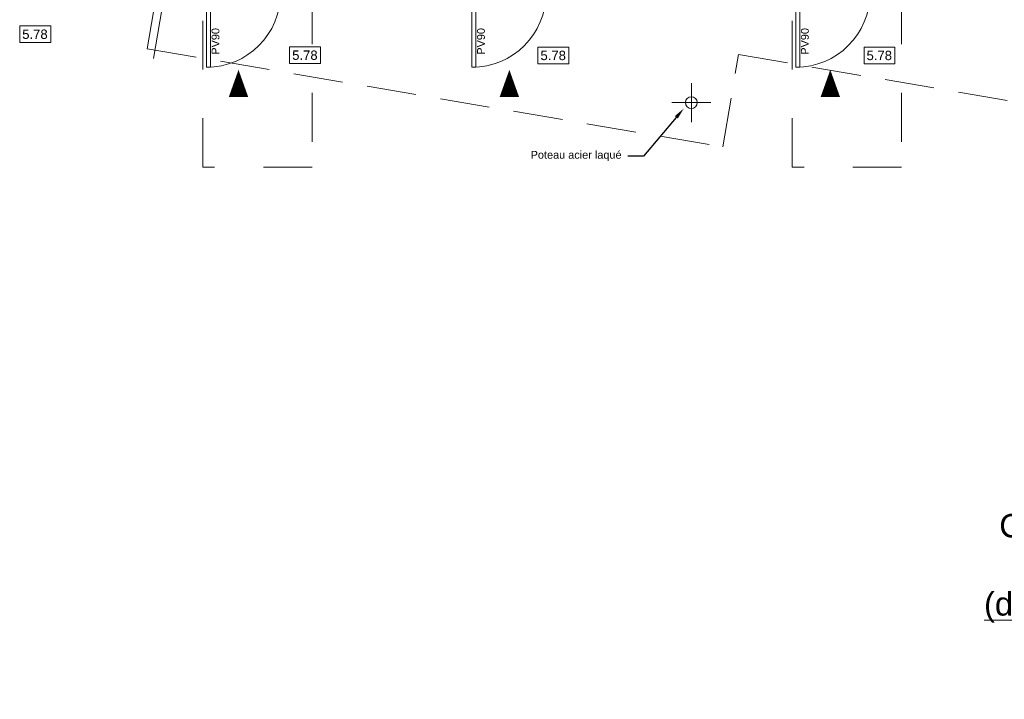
# Model space of a CAD drawing. Header units: metres. Extents: x -27451 to 793200, y -12566 to 75286.
# Tile 3 of 27: x 18875 to 31488, y 9437 to 18137. Entities that reach past the tile are written whole.
import ezdxf
from ezdxf import colors
from ezdxf.entities.mleader import LeaderData, LeaderLine
from ezdxf.math import Vec2, Vec3

# ---------------------------------------------------------------- set-up
doc = ezdxf.new("R2010")
doc.units = ezdxf.units.M
doc.header["$LTSCALE"] = 50
for name, pattern in [('AXES', [50.8, 31.75, -6.35, 6.35, -6.35]), ('INTERROMPU', [19.05, 12.7, -6.35]), ('PLURIELLE', [0.5, 0.25, -0.25])]:
    doc.linetypes.add(name, pattern=pattern)
doc.layers.get('0').update_dxf_attribs({"lineweight": 0})
for name, color, linetype, lineweight in [('O-MENUISEXT', 1, 'Continuous', 0), ('R-COT50', 7, 'Continuous', 0), ('R-TEXTE1', 7, 'Continuous', 0), ('R-TEXTE2', 1, 'Continuous', 0), ('S-AXESTR', 1, 'AXES', 0), ('S-CHARPENTE', 8, 'Continuous', 0), ('S-POUTRE', 8, 'INTERROMPU', 0)]:
    doc.layers.add(name, color=color, linetype=linetype, lineweight=lineweight)
doc.layers.add('R-ACCESSIBILITE PMR', color=7, linetype='Continuous', lineweight=0, true_color=0x8f23b3)
doc.styles.add('AAP Fort', font='swiss.ttf')

# ---------------------------------------------------------------- blocks, each defined once
blk = doc.blocks.new('Pext_90')
for points in [[(-7, 0), (-12, 0), (-12, 95), (-7, 95)], [(-102, -5), (-109, -5), (-109, 0), (-102, 0)], [(0, -5), (-7, -5), (-7, 0), (0, 0)]]:
    blk.add_lwpolyline(points, close=True)
blk.add_arc((-7, 0), 95, 90, 180)

msp = doc.modelspace()

# ---------------------------------------------------------------- linework, layer by layer
at = {"layer": 'R-ACCESSIBILITE PMR', "linetype": 'PLURIELLE', "ltscale": 50}
for points in [[(21222.57, 18449.28), (22622.57, 18449.28), (22622.57, 16249.28), (21222.57, 16249.28), (21222.57, 18449.28)], [(28772.57, 18449.28), (30172.57, 18449.28), (30172.57, 16249.28), (28772.57, 16249.28), (28772.57, 18449.28)]]:
    msp.add_lwpolyline(points, dxfattribs=at)
at = {"layer": 'R-TEXTE1'}
for points in [[(19272.31, 17844.03), (18875.43, 17844.03), (18875.43, 18056.12), (19272.31, 18056.12)], [(22730.3, 17575.69), (22333.42, 17575.69), (22333.42, 17787.78), (22730.3, 17787.78)], [(25910.8, 17572.29), (25513.92, 17572.29), (25513.92, 17784.38), (25910.8, 17784.38)], [(30087.82, 17572.29), (29690.94, 17572.29), (29690.94, 17784.38), (30087.82, 17784.38)]]:
    msp.add_lwpolyline(points, close=True, dxfattribs=at)
at = {"layer": 'R-TEXTE2'}
for points in [[(21678.3, 17495.31, 0, 250, 0), (21678.3, 17145.31, 0, 0, 0)], [(25147.99, 17495.31, 0, 250, 0), (25147.99, 17145.31, 0, 0, 0)], [(29259.42, 17495.31, 0, 250, 0), (29259.42, 17145.31, 0, 0, 0)]]:
    msp.add_lwpolyline(points, format="xyseb", dxfattribs=at)
at = {"layer": 'S-AXESTR', "ltscale": 5}
msp.add_line((20588.74, 17641.32), (22964.41, 31578.62), dxfattribs=at)
at = {"layer": 'S-CHARPENTE', "linetype": 'AXES', "ltscale": 0.5}
for p, q in [((27479.11, 16825.39), (27479.11, 17325.39)), ((27229.11, 17075.39), (27729.11, 17075.39))]:
    msp.add_line(p, q, dxfattribs=at)
at = {"layer": 'S-CHARPENTE'}
msp.add_circle((27479.11, 17075.39), 75, dxfattribs=at)
at = {"layer": 'S-POUTRE'}
for p, q in [((20588.85, 18237.1), (20508.21, 17764.01)), ((20508.21, 17764.01), (27881.85, 16507.14)), ((27881.85, 16507.14), (28083.49, 17690.08)), ((28083.49, 17690.08), (35023.39, 16507.14))]:
    msp.add_line(p, q, dxfattribs=at)

# ---------------------------------------------------------------- block references
at = {"layer": 'O-MENUISEXT', "xscale": 10, "yscale": 10, "zscale": 10}
for p, rotation in [((21198.21, 18477.1), 179.999999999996), ((24599.03, 18477.1), 179.9999999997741), ((28748.21, 18477.1), 179.9999999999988)]:
    msp.add_blockref('Pext_90', p, dxfattribs=dict(at, rotation=rotation))

# ---------------------------------------------------------------- texts
at = {"layer": 'O-MENUISEXT', "char_height": 100, "width": 900, "attachment_point": 5, "rotation": 90, "style": 'AAP Fort'}
for insert in [(21383.89, 17859.32), (24784.71, 17859.32), (28933.89, 17859.32)]:
    msp.add_mtext('PV90', dxfattribs=dict(at, insert=insert))
at = {"layer": 'R-COT50', "insert": (28911.32, -479.79), "char_height": 120, "width": 1968.5722, "attachment_point": 4, "rotation": 90, "style": 'AAP Fort'}
msp.add_mtext('\\pi628.79;{\\fArial|b0|i0|c0|p34;ALL.  155}', dxfattribs=at)
at = {"layer": 'R-TEXTE1', "char_height": 120, "width": 512.6868, "attachment_point": 5, "rotation": 0.000003, "style": 'AAP Fort'}
for insert in [(19071.02, 17950.07), (22529.01, 17681.74), (25709.52, 17678.33), (29886.53, 17678.33)]:
    msp.add_mtext('5.78', dxfattribs=dict(at, insert=insert))
at = {"layer": 'R-TEXTE2', "insert": (31158.13, 11113.78), "char_height": 300, "width": 10052.1806, "attachment_point": 4, "style": 'AAP Fort'}
msp.add_mtext('\\pi265.54;{\\fArial|b0|i0|c0|p34;COUR DE RECREATION\\P\\pi425.43;(enrobé)\\P\\pi70.198;\\L(dévers inférieur à 1% sur la totalité de la cour)}', dxfattribs=at)

# ---------------------------------------------------------------- leaders
at = {"layer": 'R-TEXTE1'}
ml = msp.add_multileader_mtext('Standard', dxfattribs=at)
ml.set_content('Poteau acier laqué ', color=256, style='AAP Fort')
ml.set_leader_properties()
ml.build(insert=Vec2(0, 0))
ml.multileader.update_dxf_attribs({"text_left_attachment_type": 2, "text_right_attachment_type": 2, "dogleg_length": 10, "arrow_head_size": 150})
ctx = ml.context
ctx.base_point, ctx.char_height, ctx.arrow_head_size, ctx.landing_gap_size, ctx.plane_origin = Vec3(25320.72, 16389.3), 100, 150, 100, Vec3(25487.44, 17349.69)
ctx.left_attachment, ctx.right_attachment = 2, 2
notes = []
notes.append((ctx, [(1, (1, 1, 0), (26865.02, 16389.3), (-1, 0), 199.29, [(0, [(27383.36, 17001.18)], 0, [])])]))
ctx.mtext.insert, ctx.mtext.rotation, ctx.mtext.flow_direction = Vec3(25420.72, 16456.95), 6.28318531, 5
for ctx, leaders in notes:
    for number, flags, end, landing, length, lines in leaders:
        leader = LeaderData()
        leader.index, (leader.has_last_leader_line, leader.has_dogleg_vector, leader.attachment_direction) = number, flags
        leader.last_leader_point, leader.dogleg_vector, leader.dogleg_length = Vec3(end), Vec3(landing), length
        for number, points, colour, breaks in lines:
            line = LeaderLine()
            line.index, line.vertices, line.color, line.breaks = number, Vec3.list(points), colors.encode_raw_color(colour), breaks
            leader.lines.append(line)
        ctx.leaders.append(leader)

doc.saveas('drawing.dxf')
